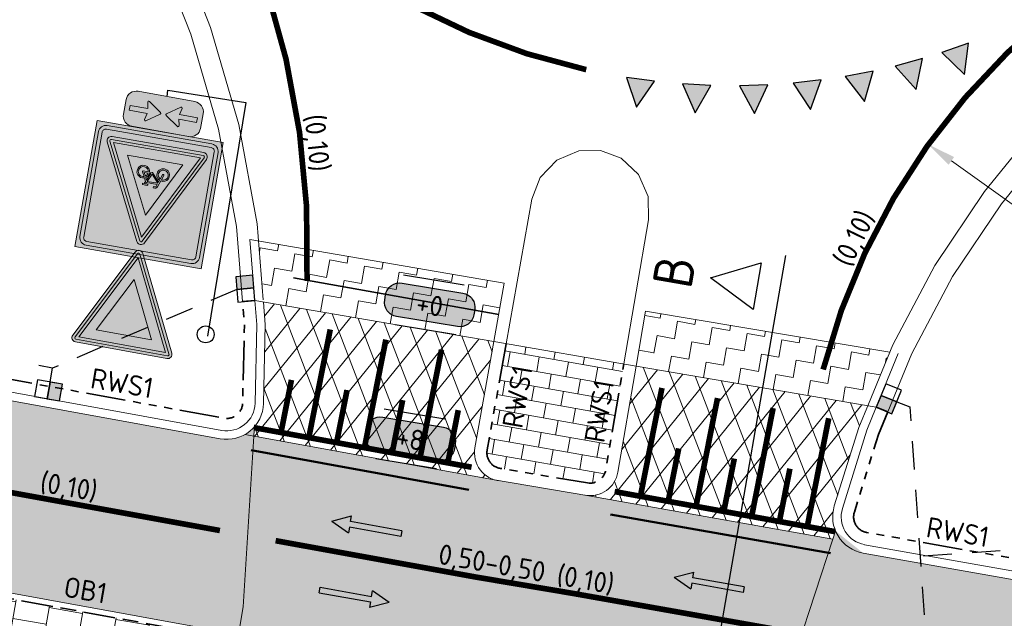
# Model space of a CAD drawing. Header units: metres. Extents: x 198714 to 199133, y 355604 to 356082.
# Tile 23 of 36: x 198746 to 198764, y 355985 to 355996. Entities that reach past the tile are written whole.
import ezdxf
from ezdxf.enums import TextEntityAlignment as Align

# ---------------------------------------------------------------- set-up
doc = ezdxf.new("R2010")
doc.units = ezdxf.units.M
for name, pattern in [('RI-HWA_KOLKAANSLUITING', [4.3, 2.5, -1.8]), ('VH-OPSLUITBAND_100X200', [16, 8, -2, 4, -2]), ('VH-RWSBAND_110X220', [24, 10, -2, 2, -2, 2, -2, 2, -2]), ('VW-1-1_STREEP', [2, 1, -1]), ('VW-5050_STREEP', [1, 0.5, -0.5])]:
    doc.linetypes.add(name, pattern=pattern)
for name, color, linetype, lineweight in [('B-WE-VH-KANTVERHARDING-G', 253, 'Continuous', 5), ('N-WE-VH-GOOT_TEGEL-G', 170, 'Continuous', 5), ('N-WE-VH-KANTOPSLUITING_OPSLUITBAND_100X200-G', 5, 'VH-OPSLUITBAND_100X200', 35), ('N-WE-VH-KANTOPSLUITING_TEKST-T', 7, 'VH-OPSLUITBAND_100X200', 35), ('N-WE-VH-KANTOPSLUITING_TROTTOIRBAND_RWS_110 220-G', 6, 'VH-RWSBAND_110X220', 35), ('N-WE-VH-KANTVERHARDING-G', 1, 'Continuous', 5), ('N-WE-VH-VERHARDING_ASFALT_DEKLAAG-A', 251, 'Continuous', 5), ('N-WE-VH-VERHARDING_TEGEL-A', 252, 'Continuous', 5), ('N-WE-VH_BETON_PRINTBETON-A', 252, 'Continuous', 5), ('N-WE-VW-MARKERING-T18', 7, 'Continuous', 18), ('N-WE-VW-MARKERING_DWARS-S', 7, 'Continuous', 25), ('N-WE-VW-MARKERING_DWARS_DRIEHOEK_5050-G', 7, 'VW-HAAIETAND50-L-N', 35), ('N-WE-VW-MARKERING_DWARS_OVERSTEEK_BLOKSTREEP50-G', 7, 'VW-BLOK50-N', 50), ('N-WE-VW-MARKERING_DWARS_OVERSTEEK_VOETGANGERS-G', 7, 'Continuous', 35), ('N-WE-VW-MARKERING_PIJL-S', 7, 'Continuous', 25), ('V-WE-VH-VERHARDING_ASFALT_TRAPSGEWIJSFREZEN-1_TRAP-A', 252, 'Continuous', 5), ('X-XX-AL-AANPIJLING-M', 7, 'Continuous', 18), ('X-XX-AL-HOOGTELABEL-S', 7, 'Continuous', 25), ('X-XX-AL-VERWIJZING_DOORSNEDE-200-S', 3, 'Continuous', 25)]:
    doc.layers.add(name, color=color, linetype=linetype, lineweight=lineweight)
for name, color, linetype in [('N-WE-IE-MEUBILAIR_WEGMEUBILAIR_VERKEERSBORD-S', 7, 'Continuous'), ('N-WE-RI-HWA_KOLK_RWS-S', 150, 'Continuous'), ('N-WE-RI-HWA_KOLKAANSLUITING_PVC-G', 150, 'RI-HWA_KOLKAANSLUITING'), ('N-WE-VW-MARKERING_DWARS_OVERSTEEK_KANALISATIESTREEP50_010-G', 7, 'VW-5050_STREEP'), ('N-WE-VW-MARKERING_LANGS_STREEP_11-G', 7, 'VW-1-1_STREEP'), ('N-WE-VW-MARKERING_LANGS_STREEP_DOORGETROKKEN-G', 7, 'Continuous'), ('X-XX-WIPEOUT', 7, 'Continuous')]:
    doc.layers.add(name, color=color, linetype=linetype)
doc.layers.add('N-WE-VH-VERHARDING_ASFALT_COATING_ROOD-G', color=7, linetype='Continuous', lineweight=5, true_color=0xffa8a8)
doc.layers.add('N-WE-VH-VERHARDING_ASFALT_DEKLAAG-G_ROOD', color=7, linetype='Continuous', lineweight=5, true_color=0xbf4040)
doc.layers.add('X-XX-HULPLIJNEN', color=4, linetype='Continuous', plot=False)
doc.styles.add('NLCS-ISO', font='NLCS-ISO.ttf')
doc.styles.add('NLCS-ISO-M200-T18', font='NLCS-ISO.ttf', dxfattribs={"height": 0.36})
doc.styles.get("Standard").update_dxf_attribs({"font": 'isocp.shx'})
doc.linetypes.add('VW-BLOK50-N', pattern='A,0,-0.5,[148,NLCS.SHX,S=1,R=0,X=-0.5,Y=0],-0.5', length=1)
doc.linetypes.add('VW-HAAIETAND50-L-N', pattern='A,0,-0.5,[150,NLCS.SHX,S=1,R=0,X=-0.625,Y=-0.25],-0.5', length=1)
doc.dimstyles.new('NLCS-M200-T18-PIJL-A', dxfattribs={"dimtxt": 0.36, "dimasz": 0.27, "dimexe": 0.4, "dimexo": 0.4, "dimgap": 0.14, "dimtad": 1, "dimlfac": -1, "dimzin": 0, "dimdsep": 46, "dimtxsty": 'NLCS-ISO-M200-T18', "dimcen": 0.5, "dimdle": 2, "dimclrd": 256, "dimclre": 256, "dimclrt": 256, "dimazin": 0, "dimtfac": 1, "dimtofl": 0, "dimtmove": 0, "dimatfit": 3, "dimfxl": 1, "dimtfillclr": 256, "dimtolj": 1, "dimtzin": 0, "dimlwd": 18, "dimlwe": 18, "dimarcsym": 0})

# ---------------------------------------------------------------- blocks, each defined once
blk = doc.blocks.new('N-SVW-MARKERING_PIJL_RD_2.5')
blk.add_hatch(color=256).paths.add_polyline_path([(1.85, 0.05), (0, 0.05), (0, -0.05), (1.85, -0.05), (1.85, -0.15), (2.5, 0), (1.85, 0.15)])
for p, q in [((0, 0.05), (1.85, 0.05)), ((0, -0.05), (0, 0.05)), ((1.85, 0.05), (1.85, 0.15)), ((2.5, 0), (1.85, 0.15)), ((2.5, 0), (1.85, -0.15)), ((0, -0.05), (1.85, -0.05)), ((1.85, -0.05), (1.85, -0.15))]:
    blk.add_line(p, q)
blk = doc.blocks.new('SVW-VERKEERSTEKEN_BORD_J24F-SO')
at = {"true_color": 0xc8e164}
h = blk.add_hatch(color=53, dxfattribs=at)
h.dxf.hatch_style = 1
h.paths.add_polyline_path([(-3.241, 3.241), (3.241, 3.241), (3.241, -3.241), (-3.241, -3.241)])
edge = h.paths.add_edge_path(flags=16)
edge.add_line((-2.686, 3.068), (2.698, 3.068))
edge.add_arc((2.698, 2.69), 0.378, 0, 90, ccw=False)
edge.add_line((3.076, 2.69), (3.076, -2.693))
edge.add_arc((2.698, -2.693), 0.378, 270, 360, ccw=False)
edge.add_line((2.698, -3.071), (-2.686, -3.071))
edge.add_arc((-2.686, -2.693), 0.378, 180, 270, ccw=False)
edge.add_line((-3.064, -2.693), (-3.064, 2.69))
edge.add_arc((-2.686, 2.69), 0.378, 90, 180, ccw=False)
h = blk.add_hatch(color=7)
h.dxf.hatch_style = 1
edge = h.paths.add_edge_path()
edge.add_line((-2.686, 3.068), (2.698, 3.068))
edge.add_arc((2.698, 2.69), 0.378, 0, 90, ccw=False)
edge.add_line((3.076, 2.69), (3.076, -2.693))
edge.add_arc((2.698, -2.693), 0.378, 270, 360, ccw=False)
edge.add_line((2.698, -3.071), (-2.686, -3.071))
edge.add_arc((-2.686, -2.693), 0.378, 180, 270, ccw=False)
edge.add_line((-3.064, -2.693), (-3.064, 2.69))
edge.add_arc((-2.686, 2.69), 0.378, 90, 180, ccw=False)
edge = h.paths.add_edge_path(flags=16)
edge.add_line((-2.686, 2.879), (2.698, 2.879))
edge.add_arc((2.698, 2.69), 0.189, 0, 90, ccw=False)
edge.add_line((2.887, 2.69), (2.887, -2.693))
edge.add_arc((2.698, -2.693), 0.189, 270, 360, ccw=False)
edge.add_line((2.698, -2.882), (-2.686, -2.882))
edge.add_arc((-2.686, -2.693), 0.189, 180, 270, ccw=False)
edge.add_line((-2.875, -2.693), (-2.875, 2.69))
edge.add_arc((-2.686, 2.69), 0.189, 90, 180, ccw=False)
h = blk.add_hatch(color=53, dxfattribs=at)
h.dxf.hatch_style = 1
edge = h.paths.add_edge_path()
edge.add_line((-2.686, 2.879), (2.698, 2.879))
edge.add_arc((2.698, 2.69), 0.189, 0, 90, ccw=False)
edge.add_line((2.887, 2.69), (2.887, -2.693))
edge.add_arc((2.698, -2.693), 0.189, 270, 360, ccw=False)
edge.add_line((2.698, -2.882), (-2.686, -2.882))
edge.add_arc((-2.686, -2.693), 0.189, 180, 270, ccw=False)
edge.add_line((-2.875, -2.693), (-2.875, 2.69))
edge.add_arc((-2.686, 2.69), 0.189, 90, 180, ccw=False)
h = blk.add_hatch(color=22)
h.dxf.hatch_style = 1
edge = h.paths.add_edge_path()
edge.add_line((2.544, -2.254), (0.193, 2.447))
edge.add_arc((0, 2.351), 0.216, 26.5651, 153.4349)
edge.add_line((-0.193, 2.447), (-2.544, -2.254))
edge.add_arc((-2.351, -2.351), 0.216, 153.4349, 270)
edge.add_line((-2.351, -2.567), (2.351, -2.567))
edge.add_arc((2.351, -2.351), 0.216, 270, 386.5651)
edge = h.paths.add_edge_path(flags=16)
edge.add_line((2.415, -2.318), (0.064, 2.383))
edge.add_arc((0, 2.351), 0.072, 26.5651, 153.4349)
edge.add_line((-0.064, 2.383), (-2.415, -2.318))
edge.add_arc((-2.351, -2.351), 0.072, 153.4349, 270)
edge.add_line((-2.351, -2.423), (2.351, -2.423))
edge.add_arc((2.351, -2.351), 0.072, 270, 386.5651)
h = blk.add_hatch(color=7)
h.dxf.hatch_style = 1
h.paths.add_polyline_path([(2.234, -2.279), (0, 2.19), (-2.234, -2.279)], flags=16)
edge = h.paths.add_edge_path()
edge.add_line((2.415, -2.318), (0.064, 2.383))
edge.add_arc((0, 2.351), 0.072, 26.5651, 153.4349)
edge.add_line((-0.064, 2.383), (-2.415, -2.318))
edge.add_arc((-2.351, -2.351), 0.072, 153.4349, 270)
edge.add_line((-2.351, -2.423), (2.351, -2.423))
edge.add_arc((2.351, -2.351), 0.072, 270, 386.5651)
h = blk.add_hatch(color=22)
h.dxf.hatch_style = 1
h.paths.add_polyline_path([(1.419, -1.775), (0, 1.063), (-1.419, -1.775)], flags=16)
h.paths.add_polyline_path([(2.234, -2.279), (0, 2.19), (-2.234, -2.279)])
h = blk.add_hatch(color=7)
h.dxf.hatch_style = 1
h.paths.add_polyline_path([(1.419, -1.775), (0, 1.063), (-1.419, -1.775)])
h = blk.add_hatch(color=250)
h.dxf.hatch_style = 1
h.paths.add_polyline_path([(0.289, -0.623), (0.342, -0.506), (0.421, -0.506), (0.421, -0.439), (0.175, -0.439, 1), (0.175, -0.506), (0.27, -0.506), (0.239, -0.572), (-0.315, -0.572), (-0.277, -0.471, -0.345861), (-0.224, -0.439), (-0.141, -0.439), (-0.141, -0.372), (-0.236, -0.372, 0.334348), (-0.344, -0.453), (-0.458, -0.78, 0.794265), (-0.738, -1.341, 0.4733), (-0.253, -1.246, 0.427471), (-0.396, -0.804), (-0.363, -0.706), (0.017, -1.127), (0.17, -1.127, 0.529348), (0.643, -1.375, 0.476174), (0.737, -0.89, 0.318009), (0.378, -0.795)])
h.paths.add_polyline_path([(-0.334, -0.637), (0.208, -0.637), (0.027, -1.038)], flags=16)
h.paths.add_polyline_path([(-0.42, -0.869, -0.542254), (-0.374, -1.289, -0.632638), (-0.788, -1.093, -0.479903), (-0.482, -0.847), (-0.566, -1.084, 1.053204), (-0.501, -1.103)], flags=16)
h.paths.add_polyline_path([(0.254, -0.699), (0.318, -0.823, 0.234167), (0.17, -1.06), (0.089, -1.06)], flags=16)
h.paths.add_polyline_path([(0.349, -0.885), (0.44, -1.06), (0.239, -1.06, -0.216058)], flags=16)
h.paths.add_polyline_path([(0.239, -1.127), (0.495, -1.127, 0.566151), (0.523, -1.079), (0.409, -0.854, -0.564261), (0.74, -1.132, -0.396488), (0.466, -1.345, -0.350134)], flags=16)
at = {"color": 251, "lineweight": 0}
blk.add_lwpolyline([(-3.241, 3.241), (3.241, 3.241), (3.241, -3.241), (-3.241, -3.241)], close=True, dxfattribs=at)
at = {"color": 7, "lineweight": 0}
for points in [[(-2.686, 3.068), (2.698, 3.068, -0.414214), (3.076, 2.69), (3.076, -2.693, -0.414214), (2.698, -3.071), (-2.686, -3.071, -0.414214), (-3.064, -2.693), (-3.064, 2.69, -0.414214)], [(-2.686, 2.879), (2.698, 2.879, -0.414214), (2.887, 2.69), (2.887, -2.693, -0.414214), (2.698, -2.882), (-2.686, -2.882, -0.414214), (-2.875, -2.693), (-2.875, 2.69, -0.414214)], [(2.415, -2.318), (0.064, 2.383, 0.618034), (-0.064, 2.383), (-2.415, -2.318, 0.557537), (-2.351, -2.423), (2.351, -2.423, 0.557537)]]:
    blk.add_lwpolyline(points, format="xyb", close=True, dxfattribs=at)
at = {"color": 22, "lineweight": 0}
blk.add_lwpolyline([(2.544, -2.254), (0.193, 2.447, 0.618034), (-0.193, 2.447), (-2.544, -2.254, 0.557537), (-2.351, -2.567), (2.351, -2.567, 0.557537)], format="xyb", close=True, dxfattribs=at)
at = {"color": 7, "lineweight": 0}
for points in [[(2.234, -2.279), (0, 2.19), (-2.234, -2.279)], [(1.419, -1.775), (0, 1.063), (-1.419, -1.775)]]:
    blk.add_lwpolyline(points, close=True, dxfattribs=at)
at = {"color": 250, "lineweight": 0}
for points in [[(0.289, -0.623), (0.342, -0.506), (0.421, -0.506), (0.421, -0.439), (0.175, -0.439, 1), (0.175, -0.506), (0.27, -0.506), (0.239, -0.572), (-0.315, -0.572), (-0.277, -0.471, -0.345861), (-0.224, -0.439), (-0.141, -0.439), (-0.141, -0.372), (-0.236, -0.372, 0.334348), (-0.344, -0.453), (-0.458, -0.78, 0.794265), (-0.738, -1.341, 0.4733), (-0.253, -1.246, 0.427471), (-0.396, -0.804), (-0.363, -0.706), (0.017, -1.127), (0.17, -1.127, 0.529348), (0.643, -1.375, 0.476174), (0.737, -0.89, 0.318009), (0.378, -0.795)], [(-0.42, -0.869, -0.542254), (-0.374, -1.289, -0.632638), (-0.788, -1.093, -0.479903), (-0.482, -0.847), (-0.566, -1.084, 1.053204), (-0.501, -1.103)], [(0.254, -0.699), (0.089, -1.06), (0.17, -1.06, -0.234167), (0.318, -0.823)], [(0.409, -0.854, -0.564261), (0.74, -1.132, -0.396488), (0.466, -1.345, -0.350134), (0.239, -1.127), (0.495, -1.127, 0.566151), (0.523, -1.079)], [(0.44, -1.06), (0.349, -0.885, 0.216058), (0.239, -1.06)]]:
    blk.add_lwpolyline(points, format="xyb", close=True, dxfattribs=at)
blk.add_lwpolyline([(0.208, -0.637), (-0.334, -0.637), (0.027, -1.038)], close=True, dxfattribs=at)
blk = doc.blocks.new('SVW-VERKEERSTEKEN_BORD_ONDERBORD_OB503-SO')
h = blk.add_hatch(color=7)
h.dxf.hatch_style = 1
edge = h.paths.add_edge_path()
edge.add_line((-1.98, 0.377), (-1.98, -0.377))
edge.add_arc((-1.457, -0.377), 0.523, 180, 270)
edge.add_line((-1.457, -0.9), (1.457, -0.9))
edge.add_arc((1.457, -0.377), 0.523, 270, 360)
edge.add_line((1.98, -0.377), (1.98, 0.377))
edge.add_arc((1.457, 0.377), 0.523, 360, 450)
edge.add_line((1.457, 0.9), (-1.457, 0.9))
edge.add_arc((-1.457, 0.377), 0.523, 450, 540)
h = blk.add_hatch(color=250)
h.dxf.hatch_style = 1
edge = h.paths.add_edge_path()
edge.add_arc((-0.185, 0), 0.0508, -55.4489, 55.3151, ccw=False)
edge.add_line((-0.157, -0.042), (-0.809, -0.493))
edge.add_arc((-0.838, -0.452), 0.0497, 163.0196, 304.618, ccw=False)
edge.add_line((-0.885, -0.437), (-0.812, -0.125))
edge.add_line((-0.812, -0.125), (-1.731, -0.125))
edge.add_line((-1.731, -0.125), (-1.731, 0.125))
edge.add_line((-1.731, 0.125), (-0.812, 0.125))
edge.add_line((-0.812, 0.125), (-0.885, 0.438))
edge.add_arc((-0.836, 0.45), 0.0509, 59.1524, 193.2055, ccw=False)
edge.add_line((-0.809, 0.494), (-0.156, 0.042))
h = blk.add_hatch(color=250)
h.dxf.hatch_style = 1
edge = h.paths.add_edge_path()
edge.add_arc((0.185, 0), 0.0508, 484.6849, 595.4489)
edge.add_line((0.157, -0.042), (0.809, -0.493))
edge.add_arc((0.838, -0.452), 0.0497, 235.382, 376.9804)
edge.add_line((0.885, -0.437), (0.812, -0.125))
edge.add_line((0.812, -0.125), (1.731, -0.125))
edge.add_line((1.731, -0.125), (1.731, 0.125))
edge.add_line((1.731, 0.125), (0.812, 0.125))
edge.add_line((0.812, 0.125), (0.885, 0.438))
edge.add_arc((0.836, 0.45), 0.0509, 346.7945, 480.8476)
edge.add_line((0.809, 0.494), (0.156, 0.042))
at = {"color": 7, "lineweight": 0}
blk.add_lwpolyline([(-1.98, 0.377), (-1.98, -0.377, 0.414214), (-1.457, -0.9), (1.457, -0.9, 0.414214), (1.98, -0.377), (1.98, 0.377, 0.414214), (1.457, 0.9), (-1.457, 0.9, 0.414214)], format="xyb", close=True, dxfattribs=at)
at = {"color": 250, "lineweight": 0}
for points in [[(-1.731, 0.125), (-0.812, 0.125), (-0.885, 0.438, -0.662219), (-0.809, 0.494), (-0.156, 0.042, -0.524067), (-0.156, -0.042), (-0.809, -0.493, -0.710653), (-0.885, -0.437), (-0.812, -0.125), (-1.731, -0.125)], [(1.731, 0.125), (0.812, 0.125), (0.885, 0.438, 0.662219), (0.809, 0.494), (0.156, 0.042, 0.524067), (0.156, -0.042), (0.809, -0.493, 0.710653), (0.885, -0.437), (0.812, -0.125), (1.731, -0.125)]]:
    blk.add_lwpolyline(points, format="xyb", close=True, dxfattribs=at)
blk = doc.blocks.new('SVW-VERKEERSTEKEN_BORD_B06-SO')
h = blk.add_hatch(color=22)
h.dxf.hatch_style = 1
h.paths.add_polyline_path([(-2.351, 2.567, 0.557537), (-2.544, 2.254), (-0.193, -2.447, 0.618034), (0.193, -2.447), (2.544, 2.254, 0.557537), (2.351, 2.567)])
h.paths.add_polyline_path([(2.351, 2.423, -0.557537), (2.415, 2.318), (0.064, -2.383, -0.618034), (-0.064, -2.383), (-2.415, 2.318, -0.557537), (-2.351, 2.423)], flags=16)
h.paths.add_polyline_path([(2.234, 2.279), (0, -2.19), (-2.234, 2.279)], flags=0)
h.paths.add_polyline_path([(-1.419, 1.775), (1.419, 1.775), (0, -1.063)], flags=0)
h = blk.add_hatch(color=7)
h.dxf.hatch_style = 1
h.paths.add_polyline_path([(-2.351, 2.423, 0.557537), (-2.415, 2.318), (-0.064, -2.383, 0.618034), (0.064, -2.383), (2.415, 2.318, 0.557537), (2.351, 2.423)])
h.paths.add_polyline_path([(2.234, 2.279), (0, -2.19), (-2.234, 2.279)], flags=16)
h.paths.add_polyline_path([(-1.419, 1.775), (1.419, 1.775), (0, -1.063)], flags=0)
h = blk.add_hatch(color=22)
h.dxf.hatch_style = 1
h.paths.add_polyline_path([(-2.234, 2.279), (0, -2.19), (2.234, 2.279)])
h.paths.add_polyline_path([(1.419, 1.775), (0, -1.063), (-1.419, 1.775)], flags=16)
h = blk.add_hatch(color=7)
h.dxf.hatch_style = 1
h.paths.add_polyline_path([(-1.419, 1.775), (0, -1.063), (1.419, 1.775)])
at = {"color": 22, "lineweight": 0}
blk.add_lwpolyline([(-2.544, 2.254), (-0.193, -2.447, 0.618034), (0.193, -2.447), (2.544, 2.254, 0.557537), (2.351, 2.567), (-2.351, 2.567, 0.557537)], format="xyb", close=True, dxfattribs=at)
at = {"color": 7, "lineweight": 0}
blk.add_lwpolyline([(-2.415, 2.318), (-0.064, -2.383, 0.618034), (0.064, -2.383), (2.415, 2.318, 0.557537), (2.351, 2.423), (-2.351, 2.423, 0.557537)], format="xyb", close=True, dxfattribs=at)
for points in [[(-2.234, 2.279), (0, -2.19), (2.234, 2.279)], [(-1.419, 1.775), (0, -1.063), (1.419, 1.775)]]:
    blk.add_lwpolyline(points, close=True, dxfattribs=at)
blk = doc.blocks.new('N-SVW-MARKERING_DWARS_DRIEHOEK_50 50')
at = {"flags": 128}
blk.add_lwpolyline([(0.25, -0.5), (0.5, 0), (0, 0)], close=True, dxfattribs=at)
blk.add_solid([(0, 0), (0.5, 0), (0.25, -0.5), (0.5, 0)])
blk = doc.blocks.new('*D82')
at = {"layer": 'Defpoints', "color": 0, "ltscale": 0.2, "transparency": 16777216}
for p in [(198762.47, 355993.525), (198772.225, 355986.536)]:
    blk.add_point(p, dxfattribs=at)
at = {"layer": 'X-XX-AL-AANPIJLING-M', "lineweight": 18, "ltscale": 0.2, "transparency": 16777216}
blk.add_line((198765.095, 355991.644), (198762.876, 355993.234), dxfattribs=at)
at = {"layer": 'X-XX-AL-AANPIJLING-M', "ltscale": 0.2, "transparency": 16777216}
blk.add_solid([(198762.925, 355993.301), (198762.828, 355993.166), (198762.47, 355993.525)], dxfattribs=at)
at = {"layer": 'X-XX-AL-AANPIJLING-M', "ltscale": 0.2, "transparency": 16777216, "insert": (198764.655, 355992.353), "char_height": 0.36, "attachment_point": 5, "rotation": 324.3822, "style": 'NLCS-ISO-M200-T18'}
blk.add_mtext('\\A1;R12.00', dxfattribs=at)
blk = doc.blocks.new('Mar200tekst18')
at = {"layer": 'N-WE-VW-MARKERING-T18', "style": 'NLCS-ISO'}
blk.add_attdef('TEKST18MAR200', text='', height=0.36, dxfattribs=at).set_placement((0, 0), align=Align.BOTTOM_CENTER)
blk = doc.blocks.new('TEKST TB')
at = {"style": 'NLCS-ISO'}
blk.add_attdef('TEKST_TROTTOIRBANDEN', text='', height=0.36, rotation=0.3407, dxfattribs=at).set_placement((0, 0), align=Align.BOTTOM_CENTER)
blk = doc.blocks.new('N-SRI-HWA-KOLK_RWS-SO')
at = {"ltscale": 0.1}
blk.add_hatch(color=256, dxfattribs=at).paths.add_polyline_path([(0, -0.75), (1.125, -0.75), (1.125, 0.75), (0, 0.75)])
blk.add_line((0, -0.75), (0, 0.75), dxfattribs=at)
at = {"flags": 128}
blk.add_lwpolyline([(-1.125, -0.75), (1.125, -0.75), (1.125, 0.75), (-1.125, 0.75)], close=True, dxfattribs=at)
at = {"ltscale": 0.1, "flags": 128}
blk.add_lwpolyline([(0, -0.75), (1.125, -0.75), (1.125, 0.75), (0, 0.75)], close=True, dxfattribs=at)
blk = doc.blocks.new('SAL-HOOGTE-WEGPEIL-200-SO')
at = {"layer": 'X-XX-WIPEOUT', "true_color": 0xffffff}
h = blk.add_hatch(color=7, dxfattribs=at)
h.dxf.hatch_style = 1
h.paths.add_polyline_path([(0.545, 0.302), (-0.545, 0.302, 0.414214), (-0.8, 0.047), (-0.8, -0.043, 0.414214), (-0.545, -0.298), (0.545, -0.298, 0.414214), (0.8, -0.043), (0.8, 0.047, 0.414214)])
blk.add_lwpolyline([(-0.8, 0.047, -0.414214), (-0.545, 0.302), (0.545, 0.302, -0.414214), (0.8, 0.047), (0.8, -0.043, -0.414214), (0.545, -0.298), (-0.545, -0.298, -0.414214), (-0.8, -0.043), (-0.8, 0.047)], format="xyb")
at = {"layer": 'X-XX-HULPLIJNEN'}
for p, q in [((-0.545, 0.452), (0.545, 0.452)), ((0.545, -0.448), (-0.545, -0.448))]:
    blk.add_line(p, q, dxfattribs=at)
at = {"style": 'NLCS-ISO'}
blk.add_attdef('HOOGTE', text='', height=0.36, dxfattribs=at).set_placement((0, 0.002), align=Align.MIDDLE_CENTER)
blk = doc.blocks.new('*U129')
for p, q in [((-15.508, 0.4), (-15.088, 1.24)), ((-15.088, 1.24), (-14.668, 0.4)), ((-0.908, 0.4), (-0.488, 1.24)), ((-0.488, 1.24), (-0.068, 0.4)), ((-14.668, 0.4), (-15.508, 0.4)), ((-0.068, 0.4), (-0.908, 0.4)), ((0.132, 0), (-15.708, 0))]:
    blk.add_line(p, q)
for tag, p in [('A200', (-15.088, 1.54)), ('B200', (-0.488, 1.54))]:
    blk.add_attdef(tag, text='', height=0.7, rotation=0).set_placement(p, align=Align.CENTER)

msp = doc.modelspace()

# ---------------------------------------------------------------- hatches: boundary and pattern name
at = {"layer": 'N-WE-VH-VERHARDING_ASFALT_COATING_ROOD-G'}
h = msp.add_hatch(color=256, dxfattribs=at)
h.paths.add_polyline_path([(198760.78, 355986.539), (198756.46, 355987.305), (198754.888, 355987.57, -0.035338), (198754.819, 355987.582), (198754.753, 355987.593), (198750.532, 355988.36), (198750.532, 355988.36), (198750.344, 355985.343), (198750.263, 355984.852), (198754.149, 355984.145), (198755.863, 355983.856), (198759.751, 355983.167), (198759.839, 355983.669)])
h.paths.add_polyline_path([(198757.744, 355984.597), (198757.762, 355984.695), (198758.672, 355984.532), (198758.69, 355984.63), (198758.983, 355984.425), (198758.637, 355984.335), (198758.654, 355984.433)], flags=16)
h.paths.add_polyline_path([(198757.972, 355985.864), (198758.318, 355985.954), (198758.3, 355985.856), (198759.211, 355985.692), (198759.193, 355985.594), (198758.283, 355985.757), (198758.265, 355985.659)], flags=16)
h.paths.add_polyline_path([(198752.926, 355985.419), (198752.58, 355985.329), (198752.598, 355985.428), (198751.687, 355985.591), (198751.705, 355985.689), (198752.615, 355985.526), (198752.633, 355985.624)], flags=16)
h.paths.add_polyline_path([(198753.136, 355986.588), (198752.226, 355986.752), (198752.208, 355986.653), (198751.915, 355986.858), (198752.261, 355986.949), (198752.244, 355986.85), (198753.154, 355986.687)], flags=16)
at = {"layer": 'N-WE-VH-VERHARDING_ASFALT_DEKLAAG-A', "lineweight": 9}
h = msp.add_hatch(dxfattribs=at)
h.set_pattern_fill('AVH-ASFALT', color=256, scale=0.4, angle=351, pattern_type=2)
h.set_pattern_definition([(51, (198749.54233, 355978.8595), (-0.310858, 0.251728), []), (111, (198749.54233, 355978.8595), (-0.373432, -0.143347), [])])
h.paths.add_polyline_path([(198759.751, 355983.167), (198756.289, 355983.781), (198755.533, 355979.469), (198758.991, 355978.859)])
h.paths.add_polyline_path([(198753.763, 355984.216), (198750.263, 355984.852), (198749.963, 355983.043), (198749.542, 355980.508), (198753.015, 355979.932)])
h.paths.add_polyline_path([(198754.78, 355990.034), (198750.703, 355990.734), (198750.735, 355990.339), (198750.704, 355988.942, -0.176593), (198750.543, 355988.527), (198750.532, 355988.36), (198754.753, 355987.593), (198754.819, 355987.582, -0.396561), (198754.444, 355988.156)])
h.paths.add_polyline_path([(198757.297, 355989.602), (198756.976, 355987.724, -0.413584), (198756.4, 355987.316), (198756.46, 355987.305), (198760.78, 355986.539), (198760.825, 355986.685, -0.175046), (198760.805, 355987.126), (198761.238, 355988.517), (198761.395, 355988.898)])
at = {"layer": 'N-WE-VH-VERHARDING_ASFALT_DEKLAAG-G_ROOD'}
msp.add_hatch(color=256, dxfattribs=at).paths.add_polyline_path([(198750.543, 355988.527), (198750.532, 355988.36), (198750.344, 355985.343), (198750.263, 355984.852), (198739.956, 355986.725, 0.495135), (198738.781, 355985.653), (198737.951, 355995.017, -0.0059), (198737.938, 355995.162), (198737.951, 355995.017, 0.334389), (198742.97, 355989.582), (198749.938, 355988.316, 0.26368)])
h = msp.add_hatch(color=256, dxfattribs=at)
edge = h.paths.add_edge_path()
edge.add_line((198777.516, 355982.776), (198778.361, 355983.548))
edge.add_line((198778.361, 355983.548), (198779.332, 355984.154))
edge.add_line((198779.332, 355984.154), (198780.379, 355984.568))
edge.add_line((198780.379, 355984.568), (198781.447, 355984.784))
edge.add_line((198781.447, 355984.784), (198781.599, 355987.876))
edge.add_line((198781.599, 355987.876), (198779.754, 355987.967))
edge.add_line((198779.754, 355987.967), (198777.848, 355988.06))
edge.add_line((198777.848, 355988.06), (198777.615, 355988.109))
edge.add_line((198777.615, 355988.109), (198774.612, 355988.806))
edge.add_arc((198768.941, 355991.187), 6.15, 259.9504, 337.2256, ccw=False)
edge.add_line((198767.868, 355985.131), (198764.341, 355985.756))
edge.add_line((198764.341, 355985.756), (198761.313, 355986.293))
edge.add_arc((198761.426, 355986.933), 0.65, 202.4477, 259.9504, ccw=False)
edge.add_line((198760.825, 355986.685), (198759.839, 355983.669))
edge.add_line((198759.839, 355983.669), (198759.751, 355983.167))
edge.add_line((198759.751, 355983.167), (198772.713, 355980.87))
edge.add_arc((198772.626, 355980.378), 0.5, -12.5937, 79.9504, ccw=False)
edge.add_line((198773.114, 355980.269), (198775.97, 355979.635))
edge.add_line((198775.97, 355979.635), (198776.032, 355979.914))
edge.add_line((198776.032, 355979.914), (198776.341, 355980.907))
edge.add_line((198776.341, 355980.907), (198776.836, 355981.878))
edge.add_line((198776.836, 355981.878), (198777.516, 355982.776))
at = {"layer": 'N-WE-VH-VERHARDING_TEGEL-A'}
h = msp.add_hatch(dxfattribs=at)
h.set_pattern_fill('AVH-TEGEL_300X300_HALFST', color=256, scale=2, angle=350, pattern_type=2)
h.set_pattern_definition([(350, (198739.1944, 355983.03073), (0.642979, 0.1912534), [0.6, -0.6]), (80, (198739.1944, 355983.0307), (-0.590885, 0.10419), [])])
edge = h.paths.add_edge_path()
edge.add_arc((198739.777, 355985.741), 0.9, 79.6998, 180)
edge.add_line((198738.877, 355985.741), (198739.058, 355983.835))
edge.add_line((198739.058, 355983.835), (198739.268, 355983.855))
edge.add_line((198739.268, 355983.855), (198739.39, 355982.273))
edge.add_line((198739.39, 355982.273), (198740.911, 355982.338))
edge.add_line((198740.911, 355982.338), (198749.283, 355980.842))
edge.add_line((198749.283, 355980.842), (198749.667, 355983.092))
edge.add_line((198749.667, 355983.092), (198749.951, 355984.807))
edge.add_line((198749.951, 355984.807), (198739.938, 355986.626))
h.paths.add_polyline_path([(198744.211, 355983.263), (198744.385, 355984.22), (198743.535, 355984.374), (198743.361, 355983.418)], flags=16)
h.paths.add_polyline_path([(198739.411, 355986.012), (198740.247, 355985.069), (198740.893, 355985.642), (198740.058, 355986.585)], flags=16)
h.paths.add_polyline_path([(198746.577, 355981.379), (198747.5, 355981.221), (198747.591, 355981.753), (198746.668, 355981.911)], flags=16)
at = {"layer": 'N-WE-VH_BETON_PRINTBETON-A'}
h = msp.add_hatch(dxfattribs=at)
h.set_pattern_fill('AVH-BSS_KEIFORMAAT_HALFST', color=256, scale=2.5, angle=80, pattern_type=2)
h.set_pattern_definition([(80, (198754.65646, 355987.52864), (-0.21293, 0.304095), [0.2625, -0.2625]), (170, (198754.65646, 355987.52864), (-0.045583, -0.258512), [])])
h.paths.add_polyline_path([(198757.08, 355989.639), (198754.997, 355989.997), (198754.661, 355988.117, 0.438038), (198754.909, 355987.789), (198756.437, 355987.532, 0.41318), (198756.759, 355987.761)])
h.paths.add_polyline_path([(198756.768, 355988.108), (198756.985, 355989.423), (198756.452, 355989.51), (198756.235, 355988.196)], flags=24)
h.paths.add_polyline_path([(198755.315, 355988.364), (198755.542, 355989.676), (198755.009, 355989.768), (198754.783, 355988.456)], flags=24)
at = {"layer": 'V-WE-VH-VERHARDING_ASFALT_TRAPSGEWIJSFREZEN-1_TRAP-A', "lineweight": 9}
h = msp.add_hatch(dxfattribs=at)
h.set_pattern_fill('AVH-ASFALT_FREESVAK', color=256, scale=0.2, angle=350, pattern_type=2)
h.set_pattern_definition([(350, (198750.463, 355988.8724), (0.3620175, 0.253487), [0.3125, -0.3125]), (80, (198750.77075, 355988.81813), (-0.253487, 0.3620175), [0.3125, -0.3125])])
edge = h.paths.add_edge_path()
edge.add_arc((198736.479, 355991.668), 15.006, 357.907, 360.0045)
edge.add_line((198751.485, 355991.669), (198750.615, 355991.819))
edge.add_line((198750.615, 355991.819), (198750.703, 355990.734))
edge.add_line((198750.703, 355990.734), (198754.78, 355990.034))
edge.add_line((198754.78, 355990.034), (198754.866, 355990.514))
edge.add_line((198754.866, 355990.514), (198751.475, 355991.12))
edge = h.paths.add_edge_path()
edge.add_arc((198736.479, 355991.668), 15.006, -2.093, 0.0045, ccw=False)
edge.add_line((198751.475, 355991.12), (198754.866, 355990.514))
edge.add_line((198754.866, 355990.514), (198754.965, 355991.071))
edge.add_line((198754.965, 355991.071), (198751.485, 355991.669))
h.paths.add_polyline_path([(198757.463, 355990.572), (198757.296, 355989.602), (198761.395, 355988.898), (198761.785, 355989.849)])

# ---------------------------------------------------------------- linework, layer by layer
at = {"layer": 'B-WE-VH-KANTVERHARDING-G', "flags": 128}
for points in [[(198750.7, 355990.772), (198750.591, 355992.122), (198750.266, 355993.88), (198749.768, 355995.595), (198749.134, 355997.213), (198748.372, 355998.777), (198747.42, 356000.246), (198746.245, 356001.545), (198744.775, 356002.75), (198743.155, 356003.742), (198741.408, 356004.491), (198740.108, 356004.832)], [(198750.331, 355990.742), (198750.224, 355992.073), (198749.906, 355993.794), (198749.418, 355995.476), (198748.795, 355997.065), (198748.049, 355998.595), (198747.126, 356000.02), (198745.989, 356001.276), (198744.56, 356002.447), (198742.985, 356003.412), (198741.287, 356004.14), (198740.014, 356004.474)], [(198761.407, 355988.929), (198761.839, 355989.98), (198762.581, 355991.379), (198763.463, 355992.694), (198764.567, 355994.046), (198765.783, 355995.3), (198767.142, 355996.409), (198768.648, 355997.311), (198770.011, 355997.885), (198771.439, 355998.268), (198772.9, 355998.471), (198774.37, 355998.506), (198775.976, 355998.454), (198776.311, 355998.284), (198776.407, 355997.921), (198775.706, 355994.038)], [(198761.749, 355988.789), (198762.174, 355989.822), (198762.899, 355991.189), (198763.761, 355992.474), (198764.843, 355993.8), (198766.034, 355995.027), (198767.355, 355996.105), (198768.816, 355996.98), (198770.132, 355997.534), (198771.513, 355997.905), (198772.93, 355998.101), (198774.368, 355998.136), (198775.882, 355998.087), (198775.995, 355998.029), (198776.028, 355997.906), (198775.341, 355994.104)], [(198754.997, 355989.995), (198755.454, 355992.555), (198755.6, 355992.938), (198755.892, 355993.246), (198756.281, 355993.414), (198756.669, 355993.418), (198757.033, 355993.281), (198757.342, 355992.99), (198757.51, 355992.601), (198757.517, 355992.191), (198757.08, 355989.639)]]:
    msp.add_lwpolyline(points, dxfattribs=at)
at = {"layer": 'N-WE-IE-MEUBILAIR_WEGMEUBILAIR_VERKEERSBORD-S', "flags": 128}
msp.add_lwpolyline([(198748.996, 355994.372), (198749.013, 355994.484), (198750.392, 355994.268), (198749.714, 355990.129)], dxfattribs=at)
at = {"layer": 'N-WE-IE-MEUBILAIR_WEGMEUBILAIR_VERKEERSBORD-S'}
msp.add_circle((198749.68, 355990.163), 0.15, dxfattribs=at)
at = {"layer": 'N-WE-RI-HWA_KOLKAANSLUITING_PVC-G', "ltscale": 0.2, "flags": 128}
for points in [[(198750.234, 355990.96), (198746.972, 355989.566)], [(198746.928, 355989.32), (198746.972, 355989.566), (198746.709, 355989.613), (198746.649, 355989.274)], [(198761.909, 355988.967), (198762.143, 355988.879), (198762.571, 355982.668)], [(198765.158, 355986.068), (198765.202, 355986.314), (198764.709, 355986.397), (198762.325, 355986.233)]]:
    msp.add_lwpolyline(points, dxfattribs=at)
at = {"layer": 'N-WE-VH-GOOT_TEGEL-G', "flags": 128}
for points in [[(198738.642, 355999.518), (198738.495, 355999.543), (198738.006, 355996.659, 0.410682), (198742.97, 355989.582), (198749.938, 355988.316)], [(198761.407, 355988.929), (198761.238, 355988.517), (198760.805, 355987.126, 0.451611), (198761.313, 355986.293), (198767.868, 355985.131, 0.413278), (198774.994, 355990.094), (198775.706, 355994.038), (198775.558, 355994.065)], [(198750.703, 355990.734), (198750.735, 355990.339), (198750.704, 355988.939, -0.460312), (198749.938, 355988.316)]]:
    msp.add_lwpolyline(points, format="xyb", dxfattribs=at)
at = {"layer": 'N-WE-VH-KANTOPSLUITING_OPSLUITBAND_100X200-G', "ltscale": 0.07, "flags": 128}
msp.add_lwpolyline([(198739.058, 355983.835), (198738.881, 355985.654, -0.497777), (198739.938, 355986.626), (198749.951, 355984.807)], format="xyb", dxfattribs=at)
at = {"layer": 'N-WE-VH-KANTOPSLUITING_TROTTOIRBAND_RWS_110 220-G', "ltscale": 0.07, "flags": 128}
for points in [[(198740.014, 356004.474, 0.440497), (198739.667, 356004.25), (198738.371, 355996.597, 0.410682), (198743.037, 355989.946), (198750.004, 355988.68, 0.461044), (198750.334, 355988.949), (198750.365, 355990.329), (198750.331, 355990.742)], [(198761.749, 355988.789), (198761.586, 355988.391), (198761.159, 355987.016, 0.451611), (198761.377, 355986.657), (198767.933, 355985.495, 0.413278), (198774.629, 355990.16), (198775.341, 355994.104), (198775.558, 355994.065)], [(198754.997, 355989.995), (198754.661, 355988.117, 0.438038), (198754.909, 355987.789), (198756.437, 355987.533, 0.413584), (198756.759, 355987.761), (198757.08, 355989.639)]]:
    msp.add_lwpolyline(points, format="xyb", dxfattribs=at)
for points in [[(198750.331, 355990.742), (198750.551, 355990.76)], [(198761.749, 355988.789), (198761.546, 355988.872)]]:
    msp.add_lwpolyline(points, dxfattribs=at)
at = {"layer": 'N-WE-VH-KANTVERHARDING-G'}
msp.add_line((198754.78, 355990.034), (198757.296, 355989.602), dxfattribs=at)
at = {"layer": 'N-WE-VH-KANTVERHARDING-G', "flags": 128}
for points in [[(198740.07, 356004.687, 0.440497), (198739.45, 356004.287), (198738.154, 355996.634, 0.410682), (198742.997, 355989.729), (198749.964, 355988.463)], [(198761.339, 355986.44), (198767.894, 355985.279, 0.413278), (198774.846, 355990.121), (198775.558, 355994.065)], [(198750.551, 355990.76), (198750.585, 355990.335), (198750.554, 355988.943, -0.46021), (198749.964, 355988.463)], [(198754.78, 355990.034), (198754.444, 355988.156, 0.438038), (198754.888, 355987.57)], [(198757.297, 355989.602), (198756.976, 355987.724, -0.413584), (198756.4, 355987.316)], [(198750.263, 355984.852), (198739.956, 355986.725, 0.497777), (198738.782, 355985.644), (198739.055, 355982.831)]]:
    msp.add_lwpolyline(points, format="xyb", dxfattribs=at)
for points in [[(198750.551, 355990.76), (198750.463, 355991.845), (198754.965, 355991.071), (198754.78, 355990.034)], [(198750.551, 355990.76), (198754.78, 355990.034)], [(198757.296, 355989.602), (198757.463, 355990.572), (198761.785, 355989.849)], [(198757.296, 355989.602), (198761.546, 355988.872)], [(198760.949, 355987.081), (198761.379, 355988.466), (198761.546, 355988.872)], [(198750.545, 355988.563), (198750.532, 355988.36)], [(198750.532, 355988.36), (198750.344, 355985.343), (198749.963, 355983.043), (198749.542, 355980.508)], [(198750.373, 355988.389), (198754.753, 355987.593), (198756.46, 355987.305), (198760.78, 355986.539)], [(198760.78, 355986.539), (198760.825, 355986.685)]]:
    msp.add_lwpolyline(points, dxfattribs=at)
at = {"layer": 'N-WE-VH-KANTVERHARDING-G'}
msp.add_lwpolyline([(198758.991, 355978.859), (198759.839, 355983.669), (198760.78, 355986.539)], dxfattribs=at)
msp.add_arc((198761.426, 355986.933), 0.5, 162.7325, 259.9504, dxfattribs=at)
at = {"layer": 'N-WE-VW-MARKERING_DWARS_DRIEHOEK_5050-G', "flags": 128}
msp.add_lwpolyline([(198754.867, 355990.514), (198751.237, 355991.163)], dxfattribs=at)
at = {"layer": 'N-WE-VW-MARKERING_DWARS_OVERSTEEK_BLOKSTREEP50-G', "flags": 128}
for points in [[(198754.339, 355987.414), (198750.487, 355988.114)], [(198756.844, 355986.976), (198760.737, 355986.293)]]:
    msp.add_lwpolyline(points, dxfattribs=at)
at = {"layer": 'N-WE-VW-MARKERING_DWARS_OVERSTEEK_KANALISATIESTREEP50_010-G', "const_width": 0.1, "flags": 128}
msp.add_lwpolyline([(198750.918, 355986.511), (198754.451, 355985.869), (198756.162, 355985.581), (198759.732, 355984.948)], dxfattribs=at)
at = {"layer": 'N-WE-VW-MARKERING_DWARS_OVERSTEEK_VOETGANGERS-G', "color": 255, "const_width": 0.1, "flags": 128}
for points in [[(198751.502, 355988.319), (198751.885, 355990.249)], [(198752.483, 355988.124), (198752.869, 355990.07)], [(198753.464, 355987.93), (198753.853, 355989.891)], [(198751.011, 355988.416), (198751.198, 355989.357)], [(198751.992, 355988.222), (198752.182, 355989.178)], [(198757.371, 355987.285), (198757.754, 355989.214)], [(198752.973, 355988.027), (198753.166, 355988.999)], [(198758.352, 355987.09), (198758.738, 355989.035)], [(198753.965, 355987.889), (198754.15, 355988.821)], [(198759.333, 355986.896), (198759.722, 355988.857)], [(198760.317, 355986.717), (198760.706, 355988.678)], [(198750.542, 355988.511), (198754.385, 355987.812)], [(198757.861, 355987.187), (198758.051, 355988.144)], [(198758.842, 355986.993), (198759.035, 355987.965)], [(198759.834, 355986.854), (198760.019, 355987.786)], [(198756.917, 355987.38), (198760.821, 355986.671)]]:
    msp.add_lwpolyline(points, dxfattribs=at)
at = {"layer": 'N-WE-VW-MARKERING_LANGS_STREEP_11-G', "const_width": 0.1, "flags": 128}
msp.add_lwpolyline([(198749.964, 355998.673, 0.160261), (198756.415, 355994.848)], format="xyb", dxfattribs=at)
at = {"layer": 'N-WE-VW-MARKERING_LANGS_STREEP_DOORGETROKKEN-G', "ltscale": 5, "const_width": 0.1, "flags": 128}
for points in [[(198739.613, 356005.259), (198741.228, 356004.967, -0.202595), (198749.05, 355999.862, -0.154956), (198751.474, 355991.109, -0.1454)], [(198776.394, 355998.668), (198776.387, 355998.67, 0.190381), (198765.574, 355996.525, 0.184637), (198760.607, 355989.541, 0.173853)]]:
    msp.add_lwpolyline(points, format="xyb", dxfattribs=at)
msp.add_lwpolyline([(198742.684, 355988.008), (198749.932, 355986.691)], dxfattribs=at)
at = {"layer": 'V-WE-VH-VERHARDING_ASFALT_TRAPSGEWIJSFREZEN-1_TRAP-A', "lineweight": 9, "flags": 128}
msp.add_lwpolyline([(198761.937, 355989.824), (198761.546, 355988.872)], dxfattribs=at)

# ---------------------------------------------------------------- block references
at = {"layer": 'N-WE-IE-MEUBILAIR_WEGMEUBILAIR_VERKEERSBORD-S', "xscale": 0.35, "yscale": 0.35, "zscale": 0.35}
for name, p, rotation in [('SVW-VERKEERSTEKEN_BORD_ONDERBORD_OB503-SO', (198748.931, 355994.064), 169.6520957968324), ('SVW-VERKEERSTEKEN_BORD_J24F-SO', (198748.679, 355992.637), 170.0442246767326), ('SVW-VERKEERSTEKEN_BORD_B06-SO', (198748.345, 355990.766), 169.6520957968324)]:
    msp.add_blockref(name, p, dxfattribs=dict(at, rotation=rotation))
at = {"layer": 'N-WE-RI-HWA_KOLK_RWS-S', "xscale": 0.2, "yscale": 0.2, "zscale": 0.2}
for p, rotation in [((198750.383, 355990.972), 94.61916190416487), ((198746.901, 355989.172), 349.699758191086), ((198761.771, 355989.024), 247.6623188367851)]:
    msp.add_blockref('N-SRI-HWA-KOLK_RWS-SO', p, dxfattribs=dict(at, rotation=rotation))
at = {"layer": 'N-WE-VH-KANTOPSLUITING_TEKST-T'}
ref = msp.add_blockref('TEKST TB', (198748.152, 355989.016), dxfattribs=dict(at, rotation=349.9503574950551))
ref.add_attrib('TEKST_TROTTOIRBANDEN', 'RWS1', dxfattribs={"height": 0.36, "rotation": 350.2911, "style": 'NLCS-ISO'}).set_placement((198748.152, 355989.016), align=Align.BOTTOM_CENTER)
ref = msp.add_blockref('TEKST TB', (198755.481, 355989.011), dxfattribs=dict(at, rotation=79.85026777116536))
ref.add_attrib('TEKST_TROTTOIRBANDEN', 'RWS1', dxfattribs={"height": 0.36, "rotation": 80.191, "style": 'NLCS-ISO'}).set_placement((198755.481, 355989.011), align=Align.BOTTOM_CENTER)
ref = msp.add_blockref('TEKST TB', (198756.93, 355988.757), dxfattribs=dict(at, rotation=80.30016131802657))
ref.add_attrib('TEKST_TROTTOIRBANDEN', 'RWS1', dxfattribs={"height": 0.36, "rotation": 80.6409, "style": 'NLCS-ISO'}).set_placement((198756.93, 355988.757), align=Align.BOTTOM_CENTER)
ref = msp.add_blockref('TEKST TB', (198762.941, 355986.38), dxfattribs=dict(at, rotation=349.9503575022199))
ref.add_attrib('TEKST_TROTTOIRBANDEN', 'RWS1', dxfattribs={"height": 0.36, "rotation": 350.2911, "style": 'NLCS-ISO'}).set_placement((198762.941, 355986.38), align=Align.BOTTOM_CENTER)
ref = msp.add_blockref('TEKST TB', (198747.503, 355985.353), dxfattribs=dict(at, rotation=349.9503574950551))
ref.add_attrib('TEKST_TROTTOIRBANDEN', 'OB1', dxfattribs={"height": 0.36, "rotation": 350.2911, "style": 'NLCS-ISO'}).set_placement((198747.503, 355985.353), align=Align.BOTTOM_CENTER)
at = {"layer": 'N-WE-VW-MARKERING-T18'}
for p, rotation, values in [((198751.37, 355993.522), 275.9999999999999, {'TEKST18MAR200': '(0,10)'}), ((198761.412, 355991.739), 64.11770459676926, {'TEKST18MAR200': '(0,10)'}), ((198747.209, 355987.185), 350.0000000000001, {'TEKST18MAR200': '(0,10)'}), ((198755.306, 355985.725), 350.0000000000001, {'TEKST18MAR200': '0,50-0,50 (0,10)'})]:
    msp.add_blockref('Mar200tekst18', p, dxfattribs=dict(at, rotation=rotation)).add_auto_attribs(values)
at = {"layer": 'N-WE-VW-MARKERING_DWARS-S'}
for p, rotation in [((198762.71, 355995.15), 19.18589957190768), ((198761.881, 355994.913), 15.07001277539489), ((198760.999, 355994.73), 10.76511058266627), ((198757.127, 355994.711), 352.2022522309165), ((198758.119, 355994.596), 356.9698409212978), ((198759.126, 355994.564), 1.781538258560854), ((198760.077, 355994.611), 6.326392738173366)]:
    msp.add_blockref('N-SVW-MARKERING_DWARS_DRIEHOEK_50 50', p, dxfattribs=dict(at, rotation=rotation))
at = {"layer": 'N-WE-VW-MARKERING_PIJL-S'}
for p, xscale, rotation in [((198753.145, 355986.637), 0.5, 169.8170403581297), ((198759.202, 355985.643), 0.5, 169.8170403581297), ((198751.696, 355985.64), 0.4999999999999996, 349.8170403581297)]:
    msp.add_blockref('N-SVW-MARKERING_PIJL_RD_2.5', p, dxfattribs=dict(at, xscale=xscale, rotation=rotation))
at = {"layer": 'X-XX-AL-HOOGTELABEL-S', "rotation": 350.5770366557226}
for p, values in [((198753.645, 355990.683), {'HOOGTE': '+0'}), ((198753.301, 355988.312), {'HOOGTE': '+8'})]:
    msp.add_blockref('SAL-HOOGTE-WEGPEIL-200-SO', p, dxfattribs=at).add_auto_attribs(values)
at = {"layer": 'X-XX-AL-VERWIJZING_DOORSNEDE-200-S', "rotation": 80.12991992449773}
msp.add_blockref('*U129', (198759.917, 355991.43), dxfattribs=at).add_auto_attribs({'A200': 'B', 'B200': 'B'})

# ---------------------------------------------------------------- dimensions: what is measured, and where the dimension line sits
at = {"layer": 'X-XX-AL-AANPIJLING-M', "ltscale": 0.2}
dim = msp.add_radius_dim(center=(198772.225, 355986.536), mpoint=(198762.47, 355993.525), dimstyle='NLCS-M200-T18-PIJL-A', override={"dimasz": 0.5}, dxfattribs=at)
dim.commit()
dim.dimension.update_dxf_attribs({"geometry": '*D82', "text_midpoint": (198764.469, 355992.093), "dimtype": 164})

doc.saveas('drawing.dxf')
